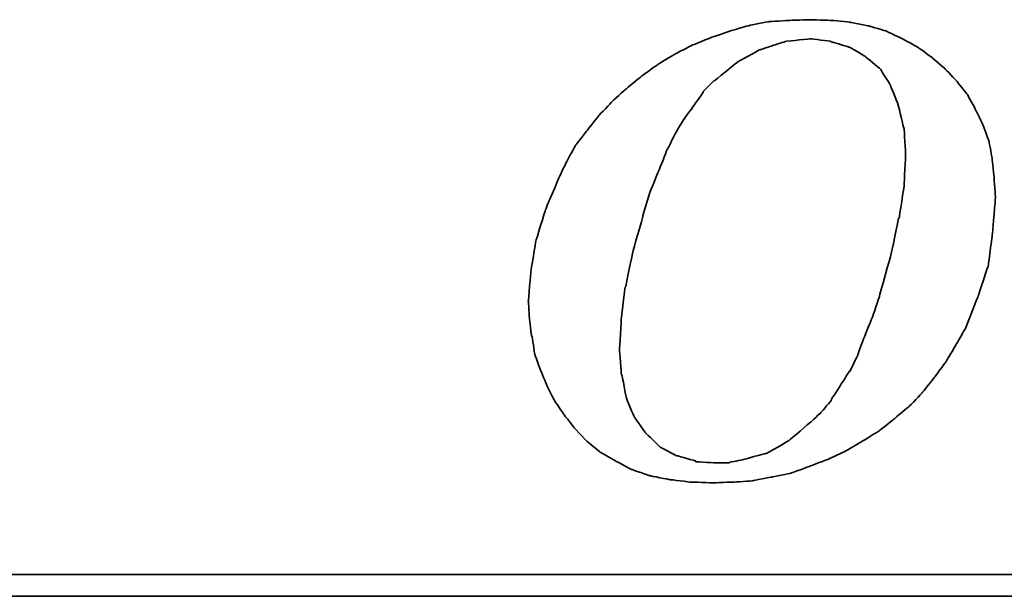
# Model space of a CAD drawing. Header units: millimetres. Extents: x 229 to 537, y -12 to 88.
# Tile 34 of 51: x 459.43 to 464.07, y 22.05 to 24.76. Entities that reach past the tile are written whole.
import ezdxf

# ---------------------------------------------------------------- set-up
doc = ezdxf.new("R2010")
doc.units = ezdxf.units.MM
doc.header["$LTSCALE"] = 0.1
doc.layers.add('DIM', color=4, linetype='CONTINUOUS')
doc.layers.add('layer 1', color=7, linetype='CONTINUOUS')

# ---------------------------------------------------------------- blocks, each defined once
blk = doc.blocks.new('TBI MOTION logo(完整正式版)')
at = {"layer": 'layer 1', "color": 22, "lineweight": 35}
for points, knots in [([(-11.34375, -6.98375), (-11.34375, -6.98375), (-10.91375, -7.43875), (-10.91375, -7.43875), (-10.91375, -7.43875), (-10.91375, -7.43875), (-10.38625, -7.87125), (-10.38625, -7.87125), (-10.38625, -7.87125), (-10.38625, -7.87125), (-9.81125, -8.20375), (-9.81125, -8.20375), (-9.81125, -8.20375), (-9.81125, -8.20375), (-9.21125, -8.51875), (-9.21125, -8.51875), (-9.21125, -8.51875), (-9.21125, -8.51875), (-8.51625, -8.75875), (-8.51625, -8.75875), (-8.51625, -8.75875), (-8.51625, -8.75875), (-7.77125, -8.90375), (-7.77125, -8.90375), (-7.77125, -8.90375), (-7.77125, -8.90375), (-6.97875, -8.99875), (-6.97875, -8.99875), (-6.97875, -8.99875), (-6.97875, -8.99875), (-6.14125, -9.02375), (-6.14125, -9.02375), (-6.14125, -9.02375), (-6.14125, -9.02375), (-5.37125, -8.99875), (-5.37125, -8.99875), (-5.37125, -8.99875), (-5.37125, -8.99875), (-4.65375, -8.94875), (-4.65375, -8.94875), (-4.65375, -8.94875), (-4.65375, -8.94875), (-3.93375, -8.80625), (-3.93375, -8.80625), (-3.93375, -8.80625), (-3.93375, -8.80625), (-3.21375, -8.66375), (-3.21375, -8.66375), (-3.21375, -8.66375), (-3.21375, -8.66375), (-2.49375, -8.39875), (-2.49375, -8.39875), (-2.49375, -8.39875), (-2.49375, -8.39875), (-1.79875, -8.13375), (-1.79875, -8.13375), (-1.79875, -8.13375), (-1.79875, -8.13375), (-1.17375, -7.84375), (-1.17375, -7.84375), (-1.17375, -7.84375), (-1.17375, -7.84375), (-0.52375, -7.46375), (-0.52375, -7.46375), (-0.52375, -7.46375), (-0.52375, -7.46375), (0.10124, -7.07875), (0.10124, -7.07875), (0.10124, -7.07875), (0.10124, -7.07875), (0.67625, -6.62375), (0.67625, -6.62375), (0.67625, -6.62375), (0.67625, -6.62375), (1.24874, -6.14375), (1.24874, -6.14375), (1.24874, -6.14375), (1.24874, -6.14375), (1.72874, -5.64125), (1.72874, -5.64125), (1.72874, -5.64125), (1.72874, -5.64125), (2.18624, -5.06375), (2.18624, -5.06375), (2.18624, -5.06375), (2.18624, -5.06375), (2.61625, -4.48874), (2.61625, -4.48874), (2.61625, -4.48874), (2.61625, -4.48874), (3.00125, -3.83874), (3.00125, -3.83874), (3.00125, -3.83874), (3.00125, -3.83874), (3.36124, -3.21374), (3.36124, -3.21374), (3.36124, -3.21374), (3.36124, -3.21374), (3.84374, -1.99125), (3.84374, -1.99125), (3.84374, -1.99125), (3.84374, -1.99125), (4.22625, -0.81875), (4.22625, -0.81875), (4.22625, -0.81875), (4.22625, -0.81875), (4.39125, 0.45624), (4.39125, 0.45624), (4.39125, 0.45624), (4.39125, 0.45624), (4.48874, 1.70124), (4.48874, 1.70124), (4.48874, 1.70124), (4.48874, 1.70124), (4.43874, 2.44625), (4.43874, 2.44625), (4.43874, 2.44625), (4.43874, 2.44625), (4.36874, 3.14125), (4.36874, 3.14125), (4.36874, 3.14125), (4.36874, 3.14125), (4.25125, 3.81125), (4.25125, 3.81125), (4.25125, 3.81125), (4.25125, 3.81125), (4.03124, 4.41125), (4.03124, 4.41125), (4.03124, 4.41125), (4.03124, 4.41125), (3.74374, 5.01125), (3.74374, 5.01125), (3.74374, 5.01125), (3.74374, 5.01125), (3.43124, 5.58875), (3.43124, 5.58875), (3.43124, 5.58875), (3.43124, 5.58875), (3.02625, 6.09125), (3.02625, 6.09125), (3.02625, 6.09125), (3.02625, 6.09125), (2.59374, 6.54875), (2.59374, 6.54875), (2.59374, 6.54875), (2.59374, 6.54875), (2.09124, 6.98125), (2.09124, 6.98125), (2.09124, 6.98125), (2.09124, 6.98125), (1.56124, 7.36625), (1.56124, 7.36625), (1.56124, 7.36625), (1.56124, 7.36625), (0.98624, 7.67625), (0.98624, 7.67625), (0.98624, 7.67625), (0.98624, 7.67625), (0.38624, 7.96375), (0.38624, 7.96375), (0.38624, 7.96375), (0.38624, 7.96375), (-0.25875, 8.15625), (-0.25875, 8.15625), (-0.25875, 8.15625), (-0.25875, 8.15625), (-0.98125, 8.30125), (-0.98125, 8.30125), (-0.98125, 8.30125), (-0.98125, 8.30125), (-1.70124, 8.37125), (-1.70124, 8.37125), (-1.70124, 8.37125), (-1.70124, 8.37125), (-2.49375, 8.39624), (-2.49375, 8.39624), (-2.49375, 8.39624), (-2.49375, 8.39624), (-3.28625, 8.37125), (-3.28625, 8.37125), (-3.28625, 8.37125), (-3.28625, 8.37125), (-4.05125, 8.32125), (-4.05125, 8.32125), (-4.05125, 8.32125), (-4.05125, 8.32125), (-4.77375, 8.18125), (-4.77375, 8.18125), (-4.77375, 8.18125), (-4.77375, 8.18125), (-5.51625, 7.96375), (-5.51625, 7.96375), (-5.51625, 7.96375), (-5.51625, 7.96375), (-6.21125, 7.72625), (-6.21125, 7.72625), (-6.21125, 7.72625), (-6.21125, 7.72625), (-6.92875, 7.43625), (-6.92875, 7.43625), (-6.92875, 7.43625), (-6.92875, 7.43625), (-7.57875, 7.10125), (-7.57875, 7.10125), (-7.57875, 7.10125), (-7.57875, 7.10125), (-8.24875, 6.69125), (-8.24875, 6.69125), (-8.24875, 6.69125), (-8.24875, 6.69125), (-8.84875, 6.26125), (-8.84875, 6.26125), (-8.84875, 6.26125), (-8.84875, 6.26125), (-9.42625, 5.78125), (-9.42625, 5.78125), (-9.42625, 5.78125), (-9.42625, 5.78125), (-9.95375, 5.30125), (-9.95375, 5.30125), (-9.95375, 5.30125), (-9.95375, 5.30125), (-10.43375, 4.79624), (-10.43375, 4.79624), (-10.43375, 4.79624), (-10.43375, 4.79624), (-10.88875, 4.22125), (-10.88875, 4.22125), (-10.88875, 4.22125), (-10.88875, 4.22125), (-11.29875, 3.69375), (-11.29875, 3.69375), (-11.29875, 3.69375), (-11.29875, 3.69375), (-11.63375, 3.09125), (-11.63375, 3.09125), (-11.63375, 3.09125), (-11.63375, 3.09125), (-11.91875, 2.49625), (-11.91875, 2.49625), (-11.91875, 2.49625), (-11.91875, 2.49625), (-12.44875, 1.24625), (-12.44875, 1.24625), (-12.44875, 1.24625), (-12.44875, 1.24625), (-12.80875, 0.06874), (-12.80875, 0.06874), (-12.80875, 0.06874), (-12.80875, 0.06874), (-12.99875, -1.07875), (-12.99875, -1.07875), (-12.99875, -1.07875), (-12.99875, -1.07875), (-13.09375, -2.18375), (-13.09375, -2.18375), (-13.09375, -2.18375), (-13.09375, -2.18375), (-13.04875, -2.85375), (-13.04875, -2.85375), (-13.04875, -2.85375), (-13.04875, -2.85375), (-12.97375, -3.50375), (-12.97375, -3.50375), (-12.97375, -3.50375), (-12.97375, -3.50375), (-12.95375, -3.50375), (-12.95375, -3.50375), (-12.95375, -3.50375), (-12.95375, -3.50375), (-12.85375, -4.17375), (-12.85375, -4.17375), (-12.85375, -4.17375), (-12.85375, -4.17375), (-12.63875, -4.77624), (-12.63875, -4.77624), (-12.63875, -4.77624), (-12.63875, -4.77624), (-12.39875, -5.35125), (-12.39875, -5.35125), (-12.39875, -5.35125), (-12.39875, -5.35125), (-12.11375, -5.92875), (-12.11375, -5.92875), (-12.11375, -5.92875), (-12.11375, -5.92875), (-11.75375, -6.45375), (-11.75375, -6.45375), (-11.75375, -6.45375), (-11.75375, -6.45375), (-11.34375, -6.98375), (-11.34375, -6.98375)], [0, 0, 0, 0, 0.01369863, 0.01369863, 0.01369863, 0.01369864, 0.02739726, 0.02739726, 0.02739726, 0.02739727, 0.04109589, 0.04109589, 0.04109589, 0.0410959, 0.05479452, 0.05479452, 0.05479452, 0.05479453, 0.06849315, 0.06849315, 0.06849315, 0.06849316, 0.08219178, 0.08219178, 0.08219178, 0.08219179, 0.09589041, 0.09589041, 0.09589041, 0.09589042, 0.10958904, 0.10958904, 0.10958904, 0.10958905, 0.12328767, 0.12328767, 0.12328767, 0.12328768, 0.1369863, 0.1369863, 0.1369863, 0.13698631, 0.15068493, 0.15068493, 0.15068493, 0.15068494, 0.16438356, 0.16438356, 0.16438356, 0.16438357, 0.17808219, 0.17808219, 0.17808219, 0.1780822, 0.19178082, 0.19178082, 0.19178082, 0.19178083, 0.20547945, 0.20547945, 0.20547945, 0.20547946, 0.21917808, 0.21917808, 0.21917808, 0.21917809, 0.23287671, 0.23287671, 0.23287671, 0.23287672, 0.24657534, 0.24657534, 0.24657534, 0.24657535, 0.26027397, 0.26027397, 0.26027397, 0.26027398, 0.2739726, 0.2739726, 0.2739726, 0.27397261, 0.28767123, 0.28767123, 0.28767123, 0.28767124, 0.30136986, 0.30136986, 0.30136986, 0.30136987, 0.31506849, 0.31506849, 0.31506849, 0.3150685, 0.32876712, 0.32876712, 0.32876712, 0.32876713, 0.34246575, 0.34246575, 0.34246575, 0.34246576, 0.35616438, 0.35616438, 0.35616438, 0.35616439, 0.36986301, 0.36986301, 0.36986301, 0.36986302, 0.38356164, 0.38356164, 0.38356164, 0.38356165, 0.39726027, 0.39726027, 0.39726027, 0.39726028, 0.4109589, 0.4109589, 0.4109589, 0.41095891, 0.42465753, 0.42465753, 0.42465753, 0.42465754, 0.43835616, 0.43835616, 0.43835616, 0.43835617, 0.45205479, 0.45205479, 0.45205479, 0.4520548, 0.46575342, 0.46575342, 0.46575342, 0.46575343, 0.47945205, 0.47945205, 0.47945205, 0.47945206, 0.49315068, 0.49315068, 0.49315068, 0.49315069, 0.50684932, 0.50684932, 0.50684932, 0.50684933, 0.52054795, 0.52054795, 0.52054795, 0.52054796, 0.53424658, 0.53424658, 0.53424658, 0.53424659, 0.54794521, 0.54794521, 0.54794521, 0.54794522, 0.56164384, 0.56164384, 0.56164384, 0.56164385, 0.57534247, 0.57534247, 0.57534247, 0.57534248, 0.5890411, 0.5890411, 0.5890411, 0.58904111, 0.60273973, 0.60273973, 0.60273973, 0.60273974, 0.61643836, 0.61643836, 0.61643836, 0.61643837, 0.63013699, 0.63013699, 0.63013699, 0.630137, 0.64383562, 0.64383562, 0.64383562, 0.64383563, 0.65753425, 0.65753425, 0.65753425, 0.65753426, 0.67123288, 0.67123288, 0.67123288, 0.67123289, 0.68493151, 0.68493151, 0.68493151, 0.68493152, 0.69863014, 0.69863014, 0.69863014, 0.69863015, 0.71232877, 0.71232877, 0.71232877, 0.71232878, 0.7260274, 0.7260274, 0.7260274, 0.72602741, 0.73972603, 0.73972603, 0.73972603, 0.73972604, 0.75342466, 0.75342466, 0.75342466, 0.75342467, 0.76712329, 0.76712329, 0.76712329, 0.7671233, 0.78082192, 0.78082192, 0.78082192, 0.78082193, 0.79452055, 0.79452055, 0.79452055, 0.79452056, 0.80821918, 0.80821918, 0.80821918, 0.80821919, 0.82191781, 0.82191781, 0.82191781, 0.82191782, 0.83561644, 0.83561644, 0.83561644, 0.83561645, 0.84931507, 0.84931507, 0.84931507, 0.84931508, 0.8630137, 0.8630137, 0.8630137, 0.86301371, 0.87671233, 0.87671233, 0.87671233, 0.87671234, 0.89041096, 0.89041096, 0.89041096, 0.89041097, 0.90410959, 0.90410959, 0.90410959, 0.9041096, 0.91780822, 0.91780822, 0.91780822, 0.91780823, 0.93150685, 0.93150685, 0.93150685, 0.93150686, 0.94520548, 0.94520548, 0.94520548, 0.94520549, 0.95890411, 0.95890411, 0.95890411, 0.95890412, 0.97260274, 0.97260274, 0.97260274, 0.97260275, 0.98630137, 0.98630137, 0.98630137, 0.98630138, 1, 1, 1, 1]), ([(-8.77875, 1.03124), (-8.77875, 1.03124), (-8.51625, 1.89625), (-8.51625, 1.89625), (-8.51625, 1.89625), (-8.51625, 1.89625), (-8.20375, 2.66375), (-8.20375, 2.66375), (-8.20375, 2.66375), (-8.20375, 2.66375), (-7.91625, 3.38125), (-7.91625, 3.38125), (-7.91625, 3.38125), (-7.91625, 3.38125), (-7.91625, 3.40624), (-7.91625, 3.40624), (-7.91625, 3.40624), (-7.91625, 3.40624), (-7.57875, 4.07624), (-7.57875, 4.07624), (-7.57875, 4.07624), (-7.57875, 4.07624), (-7.24375, 4.65125), (-7.24375, 4.65125), (-7.24375, 4.65125), (-7.24375, 4.65125), (-7.21875, 4.65125), (-7.21875, 4.65125), (-7.21875, 4.65125), (-7.21875, 4.65125), (-7.21875, 4.67624), (-7.21875, 4.67624), (-7.21875, 4.67624), (-7.21875, 4.67624), (-6.83625, 5.20375), (-6.83625, 5.20375), (-6.83625, 5.20375), (-6.83625, 5.20375), (-6.49875, 5.68625), (-6.49875, 5.68625), (-6.49875, 5.68625), (-6.49875, 5.68625), (-6.49875, 5.70625), (-6.49875, 5.70625), (-6.49875, 5.70625), (-6.49875, 5.70625), (-6.11625, 6.09125), (-6.11625, 6.09125), (-6.11625, 6.09125), (-6.11625, 6.09125), (-6.09125, 6.09125), (-6.09125, 6.09125), (-6.09125, 6.09125), (-6.09125, 6.09125), (-5.27375, 6.76625), (-5.27375, 6.76625), (-5.27375, 6.76625), (-5.27375, 6.76625), (-5.24875, 6.76625), (-5.24875, 6.76625), (-5.24875, 6.76625), (-5.24875, 6.76625), (-5.24875, 6.78625), (-5.24875, 6.78625), (-5.24875, 6.78625), (-5.24875, 6.78625), (-4.38875, 7.26624), (-4.38875, 7.26624), (-4.38875, 7.26624), (-4.38875, 7.26624), (-4.36125, 7.26624), (-4.36125, 7.26624), (-4.36125, 7.26624), (-4.36125, 7.26624), (-3.93375, 7.41125), (-3.93375, 7.41125), (-3.93375, 7.41125), (-3.93375, 7.41125), (-3.47375, 7.55625), (-3.47375, 7.55625), (-3.47375, 7.55625), (-3.47375, 7.55625), (-3.45375, 7.55625), (-3.45375, 7.55625), (-3.45375, 7.55625), (-3.45375, 7.55625), (-3.42875, 7.58124), (-3.42875, 7.58124), (-3.42875, 7.58124), (-3.42875, 7.58124), (-2.97375, 7.62625), (-2.97375, 7.62625), (-2.97375, 7.62625), (-2.97375, 7.62625), (-2.49375, 7.67625), (-2.49375, 7.67625), (-2.49375, 7.67625), (-2.49375, 7.67625), (-2.46875, 7.67625), (-2.46875, 7.67625), (-2.46875, 7.67625), (-2.46875, 7.67625), (-1.70124, 7.58124), (-1.70124, 7.58124), (-1.70124, 7.58124), (-1.70124, 7.58124), (-1.67875, 7.55625), (-1.67875, 7.55625), (-1.67875, 7.55625), (-1.67875, 7.55625), (-1.65375, 7.55625), (-1.65375, 7.55625), (-1.65375, 7.55625), (-1.65375, 7.55625), (-1.03125, 7.36625), (-1.03125, 7.36625), (-1.03125, 7.36625), (-1.03125, 7.36625), (-1.00625, 7.36625), (-1.00625, 7.36625), (-1.00625, 7.36625), (-1.00625, 7.36625), (-0.43124, 7.02624), (-0.43124, 7.02624), (-0.43124, 7.02624), (-0.43124, 7.02624), (-0.40625, 7.00624), (-0.40625, 7.00624), (-0.40625, 7.00624), (-0.40625, 7.00624), (0.12124, 6.57124), (0.12124, 6.57124), (0.12124, 6.57124), (0.12124, 6.57124), (0.14624, 6.54875), (0.14624, 6.54875), (0.14624, 6.54875), (0.14624, 6.54875), (0.17124, 6.52375), (0.17124, 6.52375), (0.17124, 6.52375), (0.17124, 6.52375), (0.55625, 5.89875), (0.55625, 5.89875), (0.55625, 5.89875), (0.55625, 5.89875), (0.55625, 5.87625), (0.55625, 5.87625), (0.55625, 5.87625), (0.55625, 5.87625), (0.84124, 5.15625), (0.84124, 5.15625), (0.84124, 5.15625), (0.84124, 5.15625), (0.84124, 5.13125), (0.84124, 5.13125), (0.84124, 5.13125), (0.84124, 5.13125), (1.03624, 4.31875), (1.03624, 4.31875), (1.03624, 4.31875), (1.03624, 4.31875), (1.05624, 4.31875), (1.05624, 4.31875), (1.05624, 4.31875), (1.05624, 4.31875), (1.05624, 4.29125), (1.05624, 4.29125), (1.05624, 4.29125), (1.05624, 4.29125), (1.10625, 3.33125), (1.10625, 3.33125), (1.10625, 3.33125), (1.10625, 3.33125), (1.10625, 3.30875), (1.10625, 3.30875), (1.10625, 3.30875), (1.10625, 3.30875), (1.05624, 2.20624), (1.05624, 2.20624), (1.05624, 2.20624), (1.05624, 2.20624), (1.05624, 2.18124), (1.05624, 2.18124), (1.05624, 2.18124), (1.05624, 2.18124), (0.86624, 0.93624), (0.86624, 0.93624), (0.86624, 0.93624), (0.86624, 0.93624), (0.84124, 0.93624), (0.84124, 0.93624), (0.84124, 0.93624), (0.84124, 0.93624), (0.55625, -0.45874), (0.55625, -0.45874), (0.55625, -0.45874), (0.55625, -0.45874), (0.12124, -1.99125), (0.12124, -1.99125), (0.12124, -1.99125), (0.12124, -1.99125), (0.12124, -2.01874), (0.12124, -2.01874), (0.12124, -2.01874), (0.12124, -2.01874), (-0.13874, -2.78375), (-0.13874, -2.78375), (-0.13874, -2.78375), (-0.13874, -2.78375), (-0.43124, -3.50375), (-0.43124, -3.50375), (-0.43124, -3.50375), (-0.43124, -3.50375), (-0.69375, -4.19875), (-0.69375, -4.19875), (-0.69375, -4.19875), (-0.69375, -4.19875), (-0.69375, -4.22375), (-0.69375, -4.22375), (-0.69375, -4.22375), (-0.69375, -4.22375), (-0.98125, -4.82374), (-0.98125, -4.82374), (-0.98125, -4.82374), (-0.98125, -4.82374), (-1.00625, -4.82374), (-1.00625, -4.82374), (-1.00625, -4.82374), (-1.00625, -4.82374), (-1.33875, -5.35125), (-1.33875, -5.35125), (-1.33875, -5.35125), (-1.33875, -5.35125), (-1.67875, -5.87875), (-1.67875, -5.87875), (-1.67875, -5.87875), (-1.67875, -5.87875), (-1.67875, -5.90375), (-1.67875, -5.90375), (-1.67875, -5.90375), (-1.67875, -5.90375), (-2.05875, -6.35875), (-2.05875, -6.35875), (-2.05875, -6.35875), (-2.05875, -6.35875), (-2.08375, -6.38375), (-2.08375, -6.38375), (-2.08375, -6.38375), (-2.08375, -6.38375), (-2.46875, -6.74375), (-2.46875, -6.74375), (-2.46875, -6.74375), (-2.46875, -6.74375), (-3.25875, -7.41625), (-3.25875, -7.41625), (-3.25875, -7.41625), (-3.25875, -7.41625), (-3.28625, -7.43875), (-3.28625, -7.43875), (-3.28625, -7.43875), (-3.28625, -7.43875), (-4.12375, -7.91875), (-4.12375, -7.91875), (-4.12375, -7.91875), (-4.12375, -7.91875), (-4.14875, -7.91875), (-4.14875, -7.91875), (-4.14875, -7.91875), (-4.14875, -7.91875), (-4.17125, -7.91875), (-4.17125, -7.91875), (-4.17125, -7.91875), (-4.17125, -7.91875), (-5.03375, -8.15875), (-5.03375, -8.15875), (-5.03375, -8.15875), (-5.03375, -8.15875), (-5.51625, -8.25625), (-5.51625, -8.25625), (-5.51625, -8.25625), (-5.51625, -8.25625), (-5.54125, -8.27875), (-5.54125, -8.27875), (-5.54125, -8.27875), (-5.54125, -8.27875), (-5.56375, -8.27875), (-5.56375, -8.27875), (-5.56375, -8.27875), (-5.56375, -8.27875), (-5.99625, -8.27875), (-5.99625, -8.27875), (-5.99625, -8.27875), (-5.99625, -8.27875), (-6.76375, -8.23125), (-6.76375, -8.23125), (-6.76375, -8.23125), (-6.76375, -8.23125), (-6.78875, -8.23125), (-6.78875, -8.23125), (-6.78875, -8.23125), (-6.78875, -8.23125), (-6.78875, -8.20375), (-6.78875, -8.20375), (-6.78875, -8.20375), (-6.78875, -8.20375), (-7.45875, -8.01375), (-7.45875, -8.01375), (-7.45875, -8.01375), (-7.45875, -8.01375), (-7.48375, -8.01375), (-7.48375, -8.01375), (-7.48375, -8.01375), (-7.48375, -8.01375), (-7.50875, -8.01375), (-7.50875, -8.01375), (-7.50875, -8.01375), (-7.50875, -8.01375), (-8.13125, -7.67875), (-8.13125, -7.67875), (-8.13125, -7.67875), (-8.13125, -7.67875), (-8.15625, -7.65375), (-8.15625, -7.65375), (-8.15625, -7.65375), (-8.15625, -7.65375), (-8.65875, -7.17375), (-8.65875, -7.17375), (-8.65875, -7.17375), (-8.65875, -7.17375), (-8.68375, -7.14875), (-8.68375, -7.14875), (-8.68375, -7.14875), (-8.68375, -7.14875), (-9.08875, -6.57375), (-9.08875, -6.57375), (-9.08875, -6.57375), (-9.08875, -6.57375), (-9.11375, -6.54875), (-9.11375, -6.54875), (-9.11375, -6.54875), (-9.11375, -6.54875), (-9.11375, -6.52875), (-9.11375, -6.52875), (-9.11375, -6.52875), (-9.11375, -6.52875), (-9.40375, -5.85375), (-9.40375, -5.85375), (-9.40375, -5.85375), (-9.40375, -5.85375), (-9.40375, -5.82875), (-9.40375, -5.82875), (-9.40375, -5.82875), (-9.40375, -5.82875), (-9.56875, -4.96875), (-9.56875, -4.96875), (-9.56875, -4.96875), (-9.56875, -4.96875), (-9.59375, -4.94375), (-9.59375, -4.94375), (-9.59375, -4.94375), (-9.59375, -4.94375), (-9.66375, -4.03375), (-9.66375, -4.03375), (-9.66375, -4.03375), (-9.66375, -4.03375), (-9.66375, -4.00875), (-9.66375, -4.00875), (-9.66375, -4.00875), (-9.66375, -4.00875), (-9.59375, -2.85375), (-9.59375, -2.85375), (-9.59375, -2.85375), (-9.59375, -2.85375), (-9.45125, -1.65875), (-9.45125, -1.65875), (-9.45125, -1.65875), (-9.45125, -1.65875), (-9.42625, -1.63375), (-9.42625, -1.63375), (-9.42625, -1.63375), (-9.42625, -1.63375), (-9.16125, -0.33875), (-9.16125, -0.33875), (-9.16125, -0.33875), (-9.16125, -0.33875), (-8.77875, 1.00624), (-8.77875, 1.00624), (-8.77875, 1.00624), (-8.77875, 1.00624), (-8.77875, 1.03124), (-8.77875, 1.03124)], [0, 0, 0, 0, 0.01020408, 0.01020408, 0.01020408, 0.01020409, 0.02040816, 0.02040816, 0.02040816, 0.02040817, 0.03061224, 0.03061224, 0.03061224, 0.03061225, 0.04081633, 0.04081633, 0.04081633, 0.04081634, 0.05102041, 0.05102041, 0.05102041, 0.05102042, 0.06122449, 0.06122449, 0.06122449, 0.0612245, 0.07142857, 0.07142857, 0.07142857, 0.07142858, 0.08163265, 0.08163265, 0.08163265, 0.08163266, 0.09183673, 0.09183673, 0.09183673, 0.09183674, 0.10204082, 0.10204082, 0.10204082, 0.10204083, 0.1122449, 0.1122449, 0.1122449, 0.11224491, 0.12244898, 0.12244898, 0.12244898, 0.12244899, 0.13265306, 0.13265306, 0.13265306, 0.13265307, 0.14285714, 0.14285714, 0.14285714, 0.14285715, 0.15306122, 0.15306122, 0.15306122, 0.15306123, 0.16326531, 0.16326531, 0.16326531, 0.16326532, 0.17346939, 0.17346939, 0.17346939, 0.1734694, 0.18367347, 0.18367347, 0.18367347, 0.18367348, 0.19387755, 0.19387755, 0.19387755, 0.19387756, 0.20408163, 0.20408163, 0.20408163, 0.20408164, 0.21428571, 0.21428571, 0.21428571, 0.21428572, 0.2244898, 0.2244898, 0.2244898, 0.22448981, 0.23469388, 0.23469388, 0.23469388, 0.23469389, 0.24489796, 0.24489796, 0.24489796, 0.24489797, 0.25510204, 0.25510204, 0.25510204, 0.25510205, 0.26530612, 0.26530612, 0.26530612, 0.26530613, 0.2755102, 0.2755102, 0.2755102, 0.27551021, 0.28571429, 0.28571429, 0.28571429, 0.2857143, 0.29591837, 0.29591837, 0.29591837, 0.29591838, 0.30612245, 0.30612245, 0.30612245, 0.30612246, 0.31632653, 0.31632653, 0.31632653, 0.31632654, 0.32653061, 0.32653061, 0.32653061, 0.32653062, 0.33673469, 0.33673469, 0.33673469, 0.3367347, 0.34693878, 0.34693878, 0.34693878, 0.34693879, 0.35714286, 0.35714286, 0.35714286, 0.35714287, 0.36734694, 0.36734694, 0.36734694, 0.36734695, 0.37755102, 0.37755102, 0.37755102, 0.37755103, 0.3877551, 0.3877551, 0.3877551, 0.38775511, 0.39795918, 0.39795918, 0.39795918, 0.39795919, 0.40816327, 0.40816327, 0.40816327, 0.40816328, 0.41836735, 0.41836735, 0.41836735, 0.41836736, 0.42857143, 0.42857143, 0.42857143, 0.42857144, 0.43877551, 0.43877551, 0.43877551, 0.43877552, 0.44897959, 0.44897959, 0.44897959, 0.4489796, 0.45918367, 0.45918367, 0.45918367, 0.45918368, 0.46938776, 0.46938776, 0.46938776, 0.46938777, 0.47959184, 0.47959184, 0.47959184, 0.47959185, 0.48979592, 0.48979592, 0.48979592, 0.48979593, 0.5, 0.5, 0.5, 0.50000001, 0.51020408, 0.51020408, 0.51020408, 0.51020409, 0.52040816, 0.52040816, 0.52040816, 0.52040817, 0.53061224, 0.53061224, 0.53061224, 0.53061225, 0.54081633, 0.54081633, 0.54081633, 0.54081634, 0.55102041, 0.55102041, 0.55102041, 0.55102042, 0.56122449, 0.56122449, 0.56122449, 0.5612245, 0.57142857, 0.57142857, 0.57142857, 0.57142858, 0.58163265, 0.58163265, 0.58163265, 0.58163266, 0.59183673, 0.59183673, 0.59183673, 0.59183674, 0.60204082, 0.60204082, 0.60204082, 0.60204083, 0.6122449, 0.6122449, 0.6122449, 0.61224491, 0.62244898, 0.62244898, 0.62244898, 0.62244899, 0.63265306, 0.63265306, 0.63265306, 0.63265307, 0.64285714, 0.64285714, 0.64285714, 0.64285715, 0.65306122, 0.65306122, 0.65306122, 0.65306123, 0.66326531, 0.66326531, 0.66326531, 0.66326532, 0.67346939, 0.67346939, 0.67346939, 0.6734694, 0.68367347, 0.68367347, 0.68367347, 0.68367348, 0.69387755, 0.69387755, 0.69387755, 0.69387756, 0.70408163, 0.70408163, 0.70408163, 0.70408164, 0.71428571, 0.71428571, 0.71428571, 0.71428572, 0.7244898, 0.7244898, 0.7244898, 0.72448981, 0.73469388, 0.73469388, 0.73469388, 0.73469389, 0.74489796, 0.74489796, 0.74489796, 0.74489797, 0.75510204, 0.75510204, 0.75510204, 0.75510205, 0.76530612, 0.76530612, 0.76530612, 0.76530613, 0.7755102, 0.7755102, 0.7755102, 0.77551021, 0.78571429, 0.78571429, 0.78571429, 0.7857143, 0.79591837, 0.79591837, 0.79591837, 0.79591838, 0.80612245, 0.80612245, 0.80612245, 0.80612246, 0.81632653, 0.81632653, 0.81632653, 0.81632654, 0.82653061, 0.82653061, 0.82653061, 0.82653062, 0.83673469, 0.83673469, 0.83673469, 0.8367347, 0.84693878, 0.84693878, 0.84693878, 0.84693879, 0.85714286, 0.85714286, 0.85714286, 0.85714287, 0.86734694, 0.86734694, 0.86734694, 0.86734695, 0.87755102, 0.87755102, 0.87755102, 0.87755103, 0.8877551, 0.8877551, 0.8877551, 0.88775511, 0.89795918, 0.89795918, 0.89795918, 0.89795919, 0.90816327, 0.90816327, 0.90816327, 0.90816328, 0.91836735, 0.91836735, 0.91836735, 0.91836736, 0.92857143, 0.92857143, 0.92857143, 0.92857144, 0.93877551, 0.93877551, 0.93877551, 0.93877552, 0.94897959, 0.94897959, 0.94897959, 0.9489796, 0.95918367, 0.95918367, 0.95918367, 0.95918368, 0.96938776, 0.96938776, 0.96938776, 0.96938777, 0.97959184, 0.97959184, 0.97959184, 0.97959185, 0.98979592, 0.98979592, 0.98979592, 0.98979593, 1, 1, 1, 1]), ([(75.90875, -9.47875), (75.90875, -9.47875), (75.90875, -12.28625), (75.90875, -12.28625), (75.90875, -12.28625), (75.90875, -12.28625), (75.90875, -12.47875), (75.90875, -12.47875), (75.90875, -12.47875), (75.90875, -12.47875), (75.71625, -12.47875), (75.71625, -12.47875), (75.71625, -12.47875), (75.71625, -12.47875), (-88.32875, -12.47875), (-88.32875, -12.47875), (-88.32875, -12.47875), (-88.32875, -12.47875), (-88.32875, -13.29375), (-88.32875, -13.29375), (-88.32875, -13.29375), (-88.32875, -13.29375), (82.89125, -13.29375), (82.89125, -13.29375), (82.89125, -13.29375), (82.89125, -13.29375), (75.90875, -9.47875), (75.90875, -9.47875)], [0, 0, 0, 0, 0.14285714, 0.14285714, 0.14285714, 0.14285715, 0.28571429, 0.28571429, 0.28571429, 0.2857143, 0.42857143, 0.42857143, 0.42857143, 0.42857144, 0.57142857, 0.57142857, 0.57142857, 0.57142858, 0.71428571, 0.71428571, 0.71428571, 0.71428572, 0.85714286, 0.85714286, 0.85714286, 0.85714287, 1, 1, 1, 1])]:
    blk.add_open_spline(points, degree=3, knots=knots, dxfattribs=at)

msp = doc.modelspace()

# ---------------------------------------------------------------- block references
at = {"layer": 'DIM', "color": 0, "xscale": 0.1250977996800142, "yscale": 0.1250977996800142, "zscale": 0.1250977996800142}
msp.add_blockref('TBI MOTION logo(完整正式版)', (463.4632, 23.7082), dxfattribs=at)

doc.saveas('drawing.dxf')
